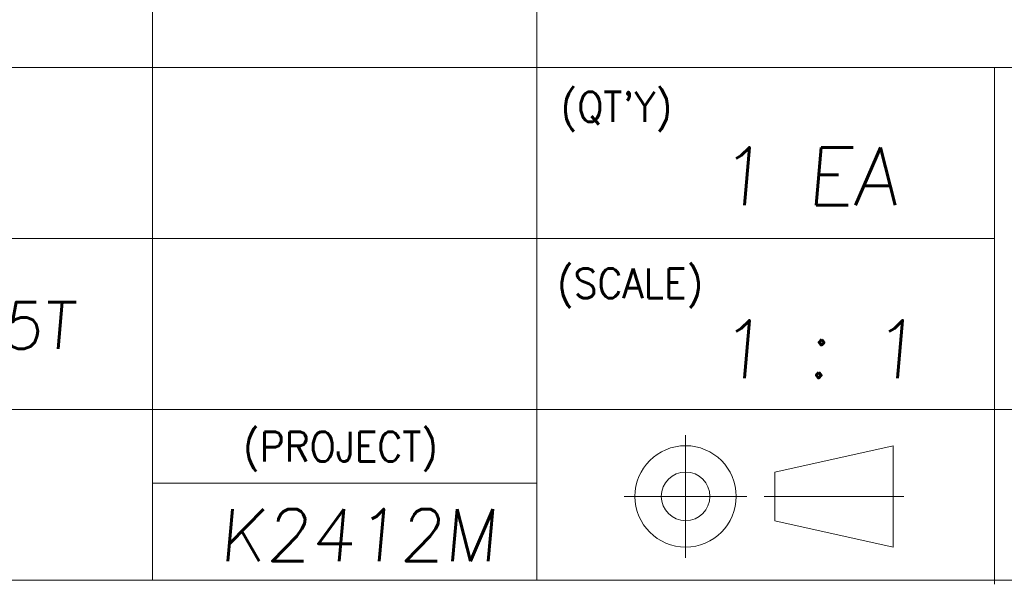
# Model space of a CAD drawing. Header units: millimetres. Extents: x 4065 to 8083, y -652 to 5416.
# Tile 83 of 256: x 7952 to 8028, y 240 to 284. Entities that reach past the tile are written whole.
import ezdxf
from ezdxf.enums import TextEntityAlignment as Align

# ---------------------------------------------------------------- set-up
doc = ezdxf.new("R2010")
doc.units = ezdxf.units.MM
doc.header["$LTSCALE"] = 0.8
doc.layers.get('0').update_dxf_attribs({"linetype": 'CONTINUOUS', "lineweight": 0})
doc.layers.add('2', color=3, linetype='CONTINUOUS', lineweight=0)
doc.styles.get("Standard").update_dxf_attribs({"font": 'romans.shx', "width": 0.8, "oblique": 5, "bigfont": 'whgtxt.shx'})

msp = doc.modelspace()

# ---------------------------------------------------------------- linework, layer by layer
at = {"color": 7, "linetype": 'Continuous'}
for p, q in [((7962.06, 240.433), (7962.06, 299.652)), ((7991.669, 240.433), (7991.669, 299.652)), ((7902.84, 279.913), (8054.179, 279.913)), ((8026.923, 240.121), (8026.923, 279.913)), ((7902.84, 266.753), (8026.923, 266.753)), ((7902.84, 253.593), (8054.179, 253.593)), ((8003.133, 242.166), (8003.133, 251.614)), ((8010.017, 248.762), (8019.12, 250.792)), ((8019.12, 242.989), (8019.12, 250.792)), ((8019.12, 242.989), (8019.12, 250.792)), ((8010.017, 245.019), (8010.017, 248.762)), ((7962.06, 247.9), (7991.669, 247.9)), ((7998.409, 246.89), (8007.857, 246.89)), ((8009.195, 246.89), (8019.942, 246.89)), ((8010.017, 245.019), (8019.12, 242.989)), ((7902.84, 240.433), (8054.179, 240.433))]:
    msp.add_line(p, q, dxfattribs=at)
for radius in [3.902, 1.872]:
    msp.add_circle((8003.133, 246.89), radius, dxfattribs=at)

# ---------------------------------------------------------------- texts
at = {"color": 7, "linetype": 'Continuous', "width": 0.933333}
for s, p in [("(QT'Y)", (7993.506, 278.029)), ('(SCALE)', (7993.233, 264.448)), ('(PROJECT)', (7969.042, 251.869))]:
    msp.add_text(s, height=2.288, dxfattribs=at).set_placement(p, align=Align.TOP_LEFT)
at = {"layer": '2', "oblique": 5}
for s, p in [('1 EA', (8005.564, 269.319)), ('1 : 1', (8005.564, 256))]:
    msp.add_text(s, height=4.4437, dxfattribs=at).set_placement(p)
at = {"layer": '2', "linetype": 'Continuous', "oblique": 5}
for s, height, p in [('GA 0.5T', 3.5994, (7937.356, 258.254)), ('K2412M', 3.9993, (7967.184, 241.914))]:
    msp.add_text(s, height=height, dxfattribs=at).set_placement(p)

doc.saveas('drawing.dxf')
